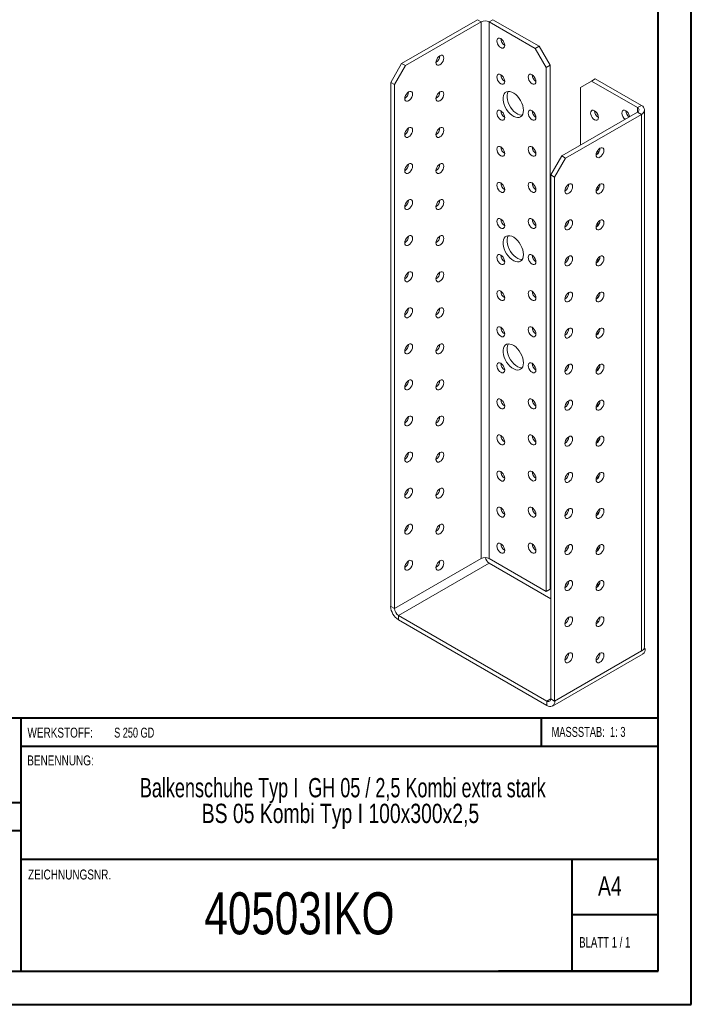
# Model space of a CAD drawing. Header units: millimetres. Extents: x 0 to 210, y 0 to 297.
# Tile 2 of 3: x 109 to 210, y 0 to 149. Entities that reach past the tile are written whole.
import ezdxf

# ---------------------------------------------------------------- set-up
doc = ezdxf.new("R2010")
doc.units = ezdxf.units.MM
doc.styles.add('SLDTEXTSTYLE0', font='TXT', dxfattribs={"width": 0.75})
doc.styles.add('SLDTEXTSTYLE1', font='TXT', dxfattribs={"width": 0.681818})
doc.styles.add('SLDTEXTSTYLE2', font='TXT', dxfattribs={"width": 0.7})
doc.styles.add('SLDTEXTSTYLE3', font='TXT', dxfattribs={"width": 0.6875})
doc.styles.add('SLDTEXTSTYLE4', font='TXT', dxfattribs={"width": 0.69898})

# ---------------------------------------------------------------- blocks, each defined once
blk = doc.blocks.new('SW_NOTE_1')
at = {"color": 0, "linetype": 'Continuous', "lineweight": 0, "char_height": 2.9104, "attachment_point": 2}
for s, insert, style in [('Balkenschuhe Typ I  GH 05 / 2,5 Kombi extra stark', (45.38, 3.75), 'SLDTEXTSTYLE4'), ('BS 05 Kombi Typ I 100x300x2,5', (45.03, -0.13), 'SLDTEXTSTYLE0')]:
    blk.add_mtext(s, dxfattribs=dict(at, insert=insert, style=style))

msp = doc.modelspace()

# ---------------------------------------------------------------- linework, layer by layer
at = {"color": 7, "linetype": 'Continuous', "lineweight": 40}
for p, q in [((210.08, 0.21), (210.08, 297.21)), ((205.08, 5.21), (205.08, 292.21)), ((205.08, 43.37), (10.11, 43.37)), ((108.91, 43.37), (108.91, 5.12)), ((187.47, 39.12), (187.47, 43.37)), ((205.08, 39.12), (108.91, 39.12)), ((108.91, 30.62), (10.11, 30.62)), ((108.91, 26.37), (10.11, 26.37)), ((108.91, 22.12), (205.08, 22.12)), ((192.08, 5.21), (192.08, 22.21)), ((205.08, 13.71), (192.08, 13.71)), ((10.08, 5.21), (205.08, 5.21)), ((205.08, 5.21), (180.99, 5.21)), ((0.08, 0.21), (210.08, 0.21))]:
    msp.add_line(p, q, dxfattribs=at)
at = {"color": 7, "linetype": 'Continuous', "lineweight": 15}
for p, q in [((166.37, 142.19), (177.8, 148.79)), ((178.39, 148.45), (177.8, 148.79)), ((179.56, 148.45), (180.15, 148.79)), ((180.15, 148.79), (187.11, 144.77)), ((166.95, 141.85), (178.39, 148.45)), ((178.39, 148.45), (178.39, 67.47)), ((179.56, 67.47), (179.56, 148.45)), ((179.56, 148.45), (186.52, 144.43)), ((186.52, 144.43), (187.11, 144.77)), ((188.17, 141.57), (186.52, 144.43)), ((187.11, 144.77), (188.76, 141.92)), ((164.72, 139.33), (166.37, 142.19)), ((166.95, 141.85), (165.3, 138.99)), ((166.37, 142.19), (166.95, 141.85)), ((188.76, 141.92), (188.17, 141.57)), ((188.17, 141.57), (188.17, 62.51)), ((188.76, 141.92), (188.76, 62.85)), ((195.59, 139.87), (195, 139.53)), ((195.59, 139.87), (202.55, 135.86)), ((165.3, 138.99), (164.72, 139.33)), ((164.72, 60.26), (164.72, 139.33)), ((165.3, 59.92), (165.3, 138.99)), ((195, 139.53), (193.35, 138.58)), ((193.35, 129.87), (193.35, 138.58)), ((195, 139.53), (201.96, 135.52)), ((201.96, 135.52), (202.55, 135.86)), ((201.96, 135.52), (201.96, 134.84)), ((190.52, 128.24), (201.96, 134.84)), ((191.11, 127.9), (202.55, 134.5)), ((201.96, 134.84), (202.55, 134.5)), ((202.55, 53.53), (202.55, 134.5)), ((203.03, 54.21), (203.03, 135.18)), ((188.87, 125.38), (190.52, 128.24)), ((191.11, 127.9), (189.46, 125.04)), ((190.52, 128.24), (191.11, 127.9)), ((189.46, 125.04), (188.87, 125.38)), ((188.87, 46.31), (188.87, 125.38)), ((189.46, 45.97), (189.46, 125.04)), ((178.39, 67.47), (165.3, 59.92)), ((188.17, 62.51), (179.56, 67.47)), ((165.89, 58.9), (179.56, 66.79)), ((188.87, 61.42), (179.56, 66.79)), ((188.76, 62.85), (188.17, 62.51)), ((165.3, 59.92), (164.72, 60.26)), ((165.89, 58.9), (188.29, 45.97)), ((165.89, 58.9), (165.89, 58.22)), ((165.89, 58.22), (188.29, 45.29)), ((196.06, 57.95), (195.83, 58.08)), ((189.46, 45.97), (202.55, 53.53)), ((203.13, 53.87), (202.55, 53.53)), ((202.98, 53.96), (203.13, 53.87)), ((189.12, 45.21), (202.79, 53.1)), ((188.87, 46.31), (188.29, 45.97)), ((188.87, 46.31), (189.46, 45.97)), ((188.29, 45.97), (188.29, 45.29))]:
    msp.add_line(p, q, dxfattribs=at)
at = {"color": 7, "linetype": 'Continuous', "lineweight": 15, "flags": 128}
for points in [[(181.92, 144.91), (181.89, 145.14), (181.81, 145.37), (181.68, 145.6), (181.51, 145.79), (181.33, 145.93), (181.15, 146), (180.99, 146), (180.86, 145.92), (180.77, 145.78), (180.74, 145.59), (180.77, 145.36), (180.86, 145.12), (180.99, 144.9), (181.15, 144.71), (181.33, 144.57), (181.51, 144.5), (181.68, 144.5), (181.81, 144.57), (181.89, 144.71), (181.92, 144.91)], [(172.14, 143.34), (171.96, 143.21), (171.79, 143.01), (171.66, 142.79), (171.58, 142.55), (171.55, 142.32), (171.58, 142.13), (171.66, 141.99), (171.79, 141.91), (171.96, 141.91), (172.14, 141.98), (172.32, 142.12), (172.49, 142.31), (172.62, 142.54), (172.7, 142.78), (172.73, 143), (172.7, 143.2), (172.62, 143.34), (172.49, 143.41), (172.32, 143.42), (172.14, 143.34)], [(181.92, 139.46), (181.89, 139.69), (181.81, 139.93), (181.68, 140.16), (181.51, 140.35), (181.33, 140.49), (181.15, 140.56), (180.99, 140.56), (180.86, 140.48), (180.77, 140.34), (180.74, 140.15), (180.77, 139.92), (180.86, 139.68), (180.99, 139.45), (181.15, 139.26), (181.33, 139.12), (181.51, 139.05), (181.68, 139.05), (181.81, 139.13), (181.89, 139.27), (181.92, 139.46)], [(186.64, 139.47), (186.61, 139.69), (186.52, 139.93), (186.39, 140.16), (186.23, 140.35), (186.05, 140.49), (185.86, 140.56), (185.7, 140.56), (185.57, 140.48), (185.49, 140.34), (185.46, 140.15), (185.49, 139.92), (185.57, 139.68), (185.7, 139.45), (185.86, 139.26), (186.05, 139.13), (186.23, 139.05), (186.39, 139.06), (186.52, 139.13), (186.61, 139.27), (186.64, 139.47)], [(167.43, 137.9), (167.24, 137.76), (167.08, 137.57), (166.95, 137.34), (166.87, 137.11), (166.84, 136.88), (166.87, 136.69), (166.95, 136.55), (167.08, 136.47), (167.24, 136.47), (167.43, 136.54), (167.61, 136.68), (167.77, 136.87), (167.9, 137.1), (167.99, 137.33), (168.02, 137.56), (167.99, 137.75), (167.9, 137.9), (167.77, 137.97), (167.61, 137.97), (167.43, 137.9)], [(172.14, 137.9), (171.96, 137.76), (171.79, 137.57), (171.66, 137.34), (171.58, 137.11), (171.55, 136.88), (171.58, 136.69), (171.66, 136.54), (171.79, 136.47), (171.96, 136.47), (172.14, 136.54), (172.32, 136.68), (172.49, 136.87), (172.62, 137.1), (172.7, 137.33), (172.73, 137.56), (172.7, 137.75), (172.62, 137.89), (172.49, 137.97), (172.32, 137.97), (172.14, 137.9)], [(184.75, 135.11), (184.72, 135.46), (184.64, 135.83), (184.51, 136.21), (184.33, 136.58), (184.11, 136.92), (183.85, 137.24), (183.58, 137.51), (183.29, 137.72), (183, 137.87), (182.72, 137.96), (182.45, 137.97), (182.21, 137.91), (182.01, 137.78), (181.86, 137.59), (181.75, 137.34), (181.69, 137.04), (181.69, 136.71), (181.75, 136.34), (181.86, 135.97), (182.01, 135.6), (182.21, 135.24), (182.45, 134.9), (182.72, 134.61), (183, 134.37), (183.29, 134.19), (183.58, 134.07), (183.85, 134.02), (184.11, 134.04), (184.33, 134.13), (184.51, 134.29), (184.64, 134.52), (184.72, 134.79), (184.75, 135.11)], [(182.47, 137.97), (182.45, 137.93), (182.34, 137.68), (182.28, 137.38), (182.28, 137.05), (182.34, 136.69), (182.45, 136.31), (182.6, 135.94), (182.8, 135.58), (183.04, 135.24), (183.31, 134.95), (183.59, 134.71), (183.88, 134.53), (184.17, 134.41), (184.44, 134.36), (184.56, 134.36)], [(181.92, 134.02), (181.89, 134.25), (181.81, 134.49), (181.68, 134.71), (181.51, 134.9), (181.33, 135.04), (181.15, 135.11), (180.99, 135.11), (180.86, 135.04), (180.77, 134.9), (180.74, 134.7), (180.77, 134.47), (180.86, 134.24), (180.99, 134.01), (181.15, 133.82), (181.33, 133.68), (181.51, 133.61), (181.68, 133.61), (181.81, 133.69), (181.89, 133.83), (181.92, 134.02)], [(186.64, 134.02), (186.61, 134.25), (186.52, 134.49), (186.39, 134.71), (186.23, 134.9), (186.05, 135.04), (185.86, 135.11), (185.7, 135.11), (185.57, 135.04), (185.49, 134.9), (185.46, 134.7), (185.49, 134.48), (185.57, 134.24), (185.7, 134.01), (185.86, 133.82), (186.05, 133.68), (186.23, 133.61), (186.39, 133.61), (186.52, 133.69), (186.61, 133.83), (186.64, 134.02)], [(194.89, 134.7), (194.91, 134.9), (195, 135.04), (195.13, 135.11), (195.29, 135.12), (195.47, 135.04), (195.66, 134.9), (195.82, 134.71), (195.95, 134.49), (196.03, 134.25), (196.06, 134.02), (196.03, 133.83), (195.95, 133.69), (195.82, 133.61), (195.66, 133.61), (195.47, 133.68), (195.29, 133.82), (195.13, 134.01), (195, 134.24), (194.91, 134.48), (194.89, 134.7)], [(199.6, 134.7), (199.63, 134.9), (199.71, 135.04), (199.84, 135.11), (200.01, 135.12), (200.19, 135.04), (200.37, 134.91), (200.53, 134.71), (200.67, 134.49), (200.75, 134.25), (200.77, 134.15)], [(167.43, 132.46), (167.24, 132.32), (167.08, 132.13), (166.95, 131.9), (166.87, 131.66), (166.84, 131.44), (166.87, 131.24), (166.95, 131.1), (167.08, 131.03), (167.24, 131.02), (167.43, 131.1), (167.61, 131.23), (167.77, 131.43), (167.9, 131.65), (167.99, 131.89), (168.02, 132.12), (167.99, 132.31), (167.9, 132.45), (167.77, 132.53), (167.61, 132.53), (167.43, 132.46)], [(172.14, 132.46), (171.96, 132.32), (171.79, 132.13), (171.66, 131.9), (171.58, 131.66), (171.55, 131.44), (171.58, 131.24), (171.66, 131.1), (171.79, 131.03), (171.96, 131.02), (172.14, 131.1), (172.32, 131.23), (172.49, 131.43), (172.62, 131.65), (172.7, 131.89), (172.73, 132.12), (172.7, 132.31), (172.62, 132.45), (172.49, 132.53), (172.32, 132.53), (172.14, 132.46)], [(181.92, 128.58), (181.89, 128.8), (181.81, 129.04), (181.68, 129.27), (181.51, 129.46), (181.33, 129.6), (181.15, 129.67), (180.99, 129.67), (180.86, 129.59), (180.77, 129.45), (180.74, 129.26), (180.77, 129.03), (180.86, 128.79), (180.99, 128.57), (181.15, 128.38), (181.33, 128.24), (181.51, 128.17), (181.68, 128.17), (181.81, 128.24), (181.89, 128.38), (181.92, 128.58)], [(186.64, 128.58), (186.61, 128.81), (186.52, 129.04), (186.39, 129.27), (186.23, 129.46), (186.05, 129.6), (185.86, 129.67), (185.7, 129.67), (185.57, 129.59), (185.49, 129.45), (185.46, 129.26), (185.49, 129.03), (185.57, 128.79), (185.7, 128.57), (185.86, 128.38), (186.05, 128.24), (186.23, 128.17), (186.39, 128.17), (186.52, 128.24), (186.61, 128.38), (186.64, 128.58)], [(196.3, 129.4), (196.12, 129.26), (195.95, 129.07), (195.82, 128.84), (195.74, 128.6), (195.71, 128.38), (195.74, 128.18), (195.82, 128.04), (195.95, 127.97), (196.12, 127.96), (196.3, 128.04), (196.48, 128.17), (196.65, 128.37), (196.78, 128.59), (196.86, 128.83), (196.89, 129.06), (196.86, 129.25), (196.78, 129.39), (196.65, 129.47), (196.48, 129.47), (196.3, 129.4)], [(195.99, 128.62), (195.88, 128.72), (195.8, 128.8)], [(167.43, 127.01), (167.24, 126.88), (167.08, 126.68), (166.95, 126.46), (166.87, 126.22), (166.84, 125.99), (166.87, 125.8), (166.95, 125.66), (167.08, 125.58), (167.24, 125.58), (167.43, 125.65), (167.61, 125.79), (167.77, 125.98), (167.9, 126.21), (167.99, 126.45), (168.02, 126.67), (167.99, 126.87), (167.9, 127.01), (167.77, 127.08), (167.61, 127.09), (167.43, 127.01)], [(172.14, 127.01), (171.96, 126.87), (171.79, 126.68), (171.66, 126.46), (171.58, 126.22), (171.55, 125.99), (171.58, 125.8), (171.66, 125.66), (171.79, 125.58), (171.96, 125.58), (172.14, 125.65), (172.32, 125.79), (172.49, 125.98), (172.62, 126.21), (172.7, 126.45), (172.73, 126.67), (172.7, 126.87), (172.62, 127.01), (172.49, 127.08), (172.32, 127.08), (172.14, 127.01)], [(181.92, 123.13), (181.89, 123.36), (181.81, 123.6), (181.68, 123.82), (181.51, 124.02), (181.33, 124.15), (181.15, 124.23), (180.99, 124.22), (180.86, 124.15), (180.77, 124.01), (180.74, 123.81), (180.77, 123.59), (180.86, 123.35), (180.99, 123.12), (181.15, 122.93), (181.33, 122.79), (181.51, 122.72), (181.68, 122.72), (181.81, 122.8), (181.89, 122.94), (181.92, 123.13)], [(186.64, 123.13), (186.61, 123.36), (186.52, 123.6), (186.39, 123.83), (186.23, 124.02), (186.05, 124.16), (185.86, 124.23), (185.7, 124.23), (185.57, 124.15), (185.49, 124.01), (185.46, 123.81), (185.49, 123.59), (185.57, 123.35), (185.7, 123.12), (185.86, 122.93), (186.05, 122.79), (186.23, 122.72), (186.39, 122.72), (186.52, 122.8), (186.61, 122.94), (186.64, 123.13)], [(191.59, 123.95), (191.4, 123.82), (191.24, 123.62), (191.11, 123.4), (191.03, 123.16), (191, 122.93), (191.03, 122.74), (191.11, 122.6), (191.24, 122.52), (191.4, 122.52), (191.59, 122.59), (191.77, 122.73), (191.93, 122.92), (192.06, 123.15), (192.15, 123.39), (192.17, 123.61), (192.15, 123.81), (192.06, 123.95), (191.93, 124.02), (191.77, 124.03), (191.59, 123.95)], [(196.3, 123.95), (196.12, 123.81), (195.95, 123.62), (195.82, 123.4), (195.74, 123.16), (195.71, 122.93), (195.74, 122.74), (195.82, 122.6), (195.95, 122.52), (196.12, 122.52), (196.3, 122.59), (196.48, 122.73), (196.65, 122.92), (196.78, 123.15), (196.86, 123.39), (196.89, 123.61), (196.86, 123.81), (196.78, 123.95), (196.65, 124.02), (196.48, 124.03), (196.3, 123.95)], [(195.99, 123.18), (195.88, 123.27), (195.8, 123.36)], [(167.43, 121.57), (167.24, 121.43), (167.08, 121.24), (166.95, 121.01), (166.87, 120.78), (166.84, 120.55), (166.87, 120.36), (166.95, 120.21), (167.08, 120.14), (167.24, 120.14), (167.43, 120.21), (167.61, 120.35), (167.77, 120.54), (167.9, 120.76), (167.99, 121), (168.02, 121.23), (167.99, 121.42), (167.9, 121.56), (167.77, 121.64), (167.61, 121.64), (167.43, 121.57)], [(172.14, 121.57), (171.96, 121.43), (171.79, 121.24), (171.66, 121.01), (171.58, 120.78), (171.55, 120.55), (171.58, 120.36), (171.66, 120.21), (171.79, 120.14), (171.96, 120.14), (172.14, 120.21), (172.32, 120.35), (172.49, 120.54), (172.62, 120.76), (172.7, 121), (172.73, 121.23), (172.7, 121.42), (172.62, 121.56), (172.49, 121.64), (172.32, 121.64), (172.14, 121.57)], [(181.92, 117.69), (181.89, 117.92), (181.81, 118.16), (181.68, 118.38), (181.51, 118.57), (181.33, 118.71), (181.15, 118.78), (180.99, 118.78), (180.86, 118.71), (180.77, 118.56), (180.74, 118.37), (180.77, 118.14), (180.86, 117.91), (180.99, 117.68), (181.15, 117.49), (181.33, 117.35), (181.51, 117.28), (181.68, 117.28), (181.81, 117.36), (181.89, 117.5), (181.92, 117.69)], [(186.64, 117.69), (186.61, 117.92), (186.52, 118.16), (186.39, 118.38), (186.23, 118.57), (186.05, 118.71), (185.86, 118.78), (185.7, 118.78), (185.57, 118.71), (185.49, 118.56), (185.46, 118.37), (185.49, 118.14), (185.57, 117.91), (185.7, 117.68), (185.86, 117.49), (186.05, 117.35), (186.23, 117.28), (186.39, 117.28), (186.52, 117.36), (186.61, 117.5), (186.64, 117.69)], [(191.59, 118.51), (191.4, 118.37), (191.24, 118.18), (191.11, 117.95), (191.03, 117.72), (191, 117.49), (191.03, 117.3), (191.11, 117.15), (191.24, 117.08), (191.4, 117.08), (191.59, 117.15), (191.77, 117.29), (191.93, 117.48), (192.06, 117.7), (192.15, 117.94), (192.17, 118.17), (192.15, 118.36), (192.06, 118.5), (191.93, 118.58), (191.77, 118.58), (191.59, 118.51)], [(196.3, 118.51), (196.12, 118.37), (195.95, 118.18), (195.82, 117.95), (195.74, 117.72), (195.71, 117.49), (195.74, 117.3), (195.82, 117.15), (195.95, 117.08), (196.12, 117.08), (196.3, 117.15), (196.48, 117.29), (196.65, 117.48), (196.78, 117.7), (196.86, 117.94), (196.89, 118.17), (196.86, 118.36), (196.78, 118.5), (196.65, 118.58), (196.48, 118.58), (196.3, 118.51)], [(195.99, 117.74), (195.88, 117.83), (195.8, 117.91)], [(167.43, 116.13), (167.24, 115.99), (167.08, 115.8), (166.95, 115.57), (166.87, 115.33), (166.84, 115.11), (166.87, 114.91), (166.95, 114.77), (167.08, 114.7), (167.24, 114.69), (167.43, 114.77), (167.61, 114.9), (167.77, 115.1), (167.9, 115.32), (167.99, 115.56), (168.02, 115.79), (167.99, 115.98), (167.9, 116.12), (167.77, 116.2), (167.61, 116.2), (167.43, 116.13)], [(172.14, 116.13), (171.96, 115.99), (171.79, 115.8), (171.66, 115.57), (171.58, 115.33), (171.55, 115.11), (171.58, 114.91), (171.66, 114.77), (171.79, 114.69), (171.96, 114.69), (172.14, 114.76), (172.32, 114.9), (172.49, 115.09), (172.62, 115.32), (172.7, 115.56), (172.73, 115.79), (172.7, 115.98), (172.62, 116.12), (172.49, 116.2), (172.32, 116.2), (172.14, 116.13)], [(184.75, 113.34), (184.72, 113.69), (184.64, 114.06), (184.51, 114.43), (184.33, 114.8), (184.11, 115.15), (183.85, 115.46), (183.58, 115.73), (183.29, 115.95), (183, 116.1), (182.72, 116.18), (182.45, 116.19), (182.21, 116.14), (182.01, 116.01), (181.86, 115.82), (181.75, 115.57), (181.69, 115.27), (181.69, 114.93), (181.75, 114.57), (181.86, 114.2), (182.01, 113.82), (182.21, 113.46), (182.45, 113.13), (182.72, 112.84), (183, 112.6), (183.29, 112.41), (183.58, 112.29), (183.85, 112.24), (184.11, 112.27), (184.33, 112.36), (184.51, 112.52), (184.64, 112.74), (184.72, 113.02), (184.75, 113.34)], [(182.47, 116.2), (182.45, 116.16), (182.34, 115.91), (182.28, 115.61), (182.28, 115.27), (182.34, 114.91), (182.45, 114.54), (182.6, 114.16), (182.8, 113.8), (183.04, 113.47), (183.31, 113.18), (183.59, 112.94), (183.88, 112.75), (184.17, 112.63), (184.44, 112.58), (184.56, 112.58)], [(181.92, 112.25), (181.89, 112.47), (181.81, 112.71), (181.68, 112.94), (181.51, 113.13), (181.33, 113.27), (181.15, 113.34), (180.99, 113.34), (180.86, 113.26), (180.77, 113.12), (180.74, 112.93), (180.77, 112.7), (180.86, 112.46), (180.99, 112.24), (181.15, 112.05), (181.33, 111.91), (181.51, 111.83), (181.68, 111.84), (181.81, 111.91), (181.89, 112.05), (181.92, 112.25)], [(186.64, 112.25), (186.61, 112.47), (186.52, 112.71), (186.39, 112.94), (186.23, 113.13), (186.05, 113.27), (185.86, 113.34), (185.7, 113.34), (185.57, 113.26), (185.49, 113.12), (185.46, 112.93), (185.49, 112.7), (185.57, 112.46), (185.7, 112.24), (185.86, 112.05), (186.05, 111.91), (186.23, 111.84), (186.39, 111.84), (186.52, 111.91), (186.61, 112.05), (186.64, 112.25)], [(191.59, 113.07), (191.4, 112.93), (191.24, 112.74), (191.11, 112.51), (191.03, 112.27), (191, 112.05), (191.03, 111.85), (191.11, 111.71), (191.24, 111.64), (191.4, 111.63), (191.59, 111.71), (191.77, 111.84), (191.93, 112.04), (192.06, 112.26), (192.15, 112.5), (192.17, 112.73), (192.15, 112.92), (192.06, 113.06), (191.93, 113.14), (191.77, 113.14), (191.59, 113.07)], [(196.3, 113.07), (196.12, 112.93), (195.95, 112.74), (195.82, 112.51), (195.74, 112.27), (195.71, 112.05), (195.74, 111.85), (195.82, 111.71), (195.95, 111.64), (196.12, 111.63), (196.3, 111.71), (196.48, 111.84), (196.65, 112.04), (196.78, 112.26), (196.86, 112.5), (196.89, 112.73), (196.86, 112.92), (196.78, 113.06), (196.65, 113.14), (196.48, 113.14), (196.3, 113.07)], [(195.99, 112.29), (195.88, 112.39), (195.8, 112.47)], [(167.43, 110.68), (167.24, 110.54), (167.08, 110.35), (166.95, 110.13), (166.87, 109.89), (166.84, 109.66), (166.87, 109.47), (166.95, 109.33), (167.08, 109.25), (167.24, 109.25), (167.43, 109.32), (167.61, 109.46), (167.77, 109.65), (167.9, 109.88), (167.99, 110.12), (168.02, 110.34), (167.99, 110.54), (167.9, 110.68), (167.77, 110.75), (167.61, 110.75), (167.43, 110.68)], [(172.14, 110.68), (171.96, 110.54), (171.79, 110.35), (171.66, 110.13), (171.58, 109.89), (171.55, 109.66), (171.58, 109.47), (171.66, 109.33), (171.79, 109.25), (171.96, 109.25), (172.14, 109.32), (172.32, 109.46), (172.49, 109.65), (172.62, 109.88), (172.7, 110.12), (172.73, 110.34), (172.7, 110.54), (172.62, 110.68), (172.49, 110.75), (172.32, 110.75), (172.14, 110.68)], [(181.92, 106.8), (181.89, 107.03), (181.81, 107.27), (181.68, 107.49), (181.51, 107.69), (181.33, 107.82), (181.15, 107.9), (180.99, 107.89), (180.86, 107.82), (180.77, 107.68), (180.74, 107.48), (180.77, 107.26), (180.86, 107.02), (180.99, 106.79), (181.15, 106.6), (181.33, 106.46), (181.51, 106.39), (181.68, 106.39), (181.81, 106.47), (181.89, 106.61), (181.92, 106.8)], [(186.64, 106.8), (186.61, 107.03), (186.52, 107.27), (186.39, 107.49), (186.23, 107.69), (186.05, 107.82), (185.86, 107.9), (185.7, 107.89), (185.57, 107.82), (185.49, 107.68), (185.46, 107.48), (185.49, 107.26), (185.57, 107.02), (185.7, 106.79), (185.86, 106.6), (186.05, 106.46), (186.23, 106.39), (186.39, 106.39), (186.52, 106.47), (186.61, 106.61), (186.64, 106.8)], [(191.59, 107.62), (191.4, 107.48), (191.24, 107.29), (191.11, 107.07), (191.03, 106.83), (191, 106.6), (191.03, 106.41), (191.11, 106.27), (191.24, 106.19), (191.4, 106.19), (191.59, 106.26), (191.77, 106.4), (191.93, 106.59), (192.06, 106.82), (192.15, 107.06), (192.17, 107.28), (192.15, 107.48), (192.06, 107.62), (191.93, 107.69), (191.77, 107.69), (191.59, 107.62)], [(196.3, 107.62), (196.12, 107.48), (195.95, 107.29), (195.82, 107.07), (195.74, 106.83), (195.71, 106.6), (195.74, 106.41), (195.82, 106.27), (195.95, 106.19), (196.12, 106.19), (196.3, 106.26), (196.48, 106.4), (196.65, 106.59), (196.78, 106.82), (196.86, 107.06), (196.89, 107.28), (196.86, 107.48), (196.78, 107.62), (196.65, 107.69), (196.48, 107.69), (196.3, 107.62)], [(195.99, 106.85), (195.88, 106.94), (195.8, 107.02)], [(167.43, 105.24), (167.24, 105.1), (167.08, 104.91), (166.95, 104.68), (166.87, 104.45), (166.84, 104.22), (166.87, 104.02), (166.95, 103.88), (167.08, 103.81), (167.24, 103.81), (167.43, 103.88), (167.61, 104.02), (167.77, 104.21), (167.9, 104.43), (167.99, 104.67), (168.02, 104.9), (167.99, 105.09), (167.9, 105.23), (167.77, 105.31), (167.61, 105.31), (167.43, 105.24)], [(172.14, 105.24), (171.96, 105.1), (171.79, 104.91), (171.66, 104.68), (171.58, 104.44), (171.55, 104.22), (171.58, 104.02), (171.66, 103.88), (171.79, 103.81), (171.96, 103.81), (172.14, 103.88), (172.32, 104.02), (172.49, 104.21), (172.62, 104.43), (172.7, 104.67), (172.73, 104.9), (172.7, 105.09), (172.62, 105.23), (172.49, 105.31), (172.32, 105.31), (172.14, 105.24)], [(181.92, 101.36), (181.89, 101.59), (181.81, 101.82), (181.68, 102.05), (181.51, 102.24), (181.33, 102.38), (181.15, 102.45), (180.99, 102.45), (180.86, 102.38), (180.77, 102.23), (180.74, 102.04), (180.77, 101.81), (180.86, 101.58), (180.99, 101.35), (181.15, 101.16), (181.33, 101.02), (181.51, 100.95), (181.68, 100.95), (181.81, 101.02), (181.89, 101.17), (181.92, 101.36)], [(186.64, 101.36), (186.61, 101.59), (186.52, 101.83), (186.39, 102.05), (186.23, 102.24), (186.05, 102.38), (185.86, 102.45), (185.7, 102.45), (185.57, 102.38), (185.49, 102.23), (185.46, 102.04), (185.49, 101.81), (185.57, 101.58), (185.7, 101.35), (185.86, 101.16), (186.05, 101.02), (186.23, 100.95), (186.39, 100.95), (186.52, 101.03), (186.61, 101.17), (186.64, 101.36)], [(191.59, 102.18), (191.4, 102.04), (191.24, 101.85), (191.11, 101.62), (191.03, 101.39), (191, 101.16), (191.03, 100.97), (191.11, 100.82), (191.24, 100.75), (191.4, 100.75), (191.59, 100.82), (191.77, 100.96), (191.93, 101.15), (192.06, 101.37), (192.15, 101.61), (192.17, 101.84), (192.15, 102.03), (192.06, 102.17), (191.93, 102.25), (191.77, 102.25), (191.59, 102.18)], [(196.3, 102.18), (196.12, 102.04), (195.95, 101.85), (195.82, 101.62), (195.74, 101.39), (195.71, 101.16), (195.74, 100.96), (195.82, 100.82), (195.95, 100.75), (196.12, 100.75), (196.3, 100.82), (196.48, 100.96), (196.65, 101.15), (196.78, 101.37), (196.86, 101.61), (196.89, 101.84), (196.86, 102.03), (196.78, 102.17), (196.65, 102.25), (196.48, 102.25), (196.3, 102.18)], [(195.99, 101.41), (195.88, 101.5), (195.8, 101.58)], [(167.43, 99.8), (167.24, 99.66), (167.08, 99.47), (166.95, 99.24), (166.87, 99), (166.84, 98.77), (166.87, 98.58), (166.95, 98.44), (167.08, 98.36), (167.24, 98.36), (167.43, 98.43), (167.61, 98.57), (167.77, 98.76), (167.9, 98.99), (167.99, 99.23), (168.02, 99.46), (167.99, 99.65), (167.9, 99.79), (167.77, 99.87), (167.61, 99.87), (167.43, 99.8)], [(172.14, 99.8), (171.96, 99.66), (171.79, 99.47), (171.66, 99.24), (171.58, 99), (171.55, 98.77), (171.58, 98.58), (171.66, 98.44), (171.79, 98.36), (171.96, 98.36), (172.14, 98.43), (172.32, 98.57), (172.49, 98.76), (172.62, 98.99), (172.7, 99.23), (172.73, 99.45), (172.7, 99.65), (172.62, 99.79), (172.49, 99.86), (172.32, 99.87), (172.14, 99.8)], [(184.75, 97.01), (184.72, 97.36), (184.64, 97.73), (184.51, 98.1), (184.33, 98.47), (184.11, 98.82), (183.85, 99.13), (183.58, 99.4), (183.29, 99.61), (183, 99.77), (182.72, 99.85), (182.45, 99.86), (182.21, 99.81), (182.01, 99.68), (181.86, 99.49), (181.75, 99.24), (181.69, 98.94), (181.69, 98.6), (181.75, 98.24), (181.86, 97.86), (182.01, 97.49), (182.21, 97.13), (182.45, 96.8), (182.72, 96.51), (183, 96.26), (183.29, 96.08), (183.58, 95.96), (183.85, 95.91), (184.11, 95.94), (184.33, 96.03), (184.51, 96.19), (184.64, 96.41), (184.72, 96.69), (184.75, 97.01)], [(182.47, 99.87), (182.45, 99.83), (182.34, 99.58), (182.28, 99.28), (182.28, 98.94), (182.34, 98.58), (182.45, 98.21), (182.6, 97.83), (182.8, 97.47), (183.04, 97.14), (183.31, 96.85), (183.59, 96.6), (183.88, 96.42), (184.17, 96.3), (184.44, 96.25), (184.56, 96.25)], [(181.92, 95.92), (181.89, 96.14), (181.81, 96.38), (181.68, 96.61), (181.51, 96.8), (181.33, 96.94), (181.15, 97.01), (180.99, 97.01), (180.86, 96.93), (180.77, 96.79), (180.74, 96.6), (180.77, 96.37), (180.86, 96.13), (180.99, 95.91), (181.15, 95.71), (181.33, 95.58), (181.51, 95.5), (181.68, 95.51), (181.81, 95.58), (181.89, 95.72), (181.92, 95.92)], [(186.64, 95.92), (186.61, 96.14), (186.52, 96.38), (186.39, 96.61), (186.23, 96.8), (186.05, 96.94), (185.86, 97.01), (185.7, 97.01), (185.57, 96.93), (185.49, 96.79), (185.46, 96.6), (185.49, 96.37), (185.57, 96.13), (185.7, 95.91), (185.86, 95.71), (186.05, 95.58), (186.23, 95.5), (186.39, 95.51), (186.52, 95.58), (186.61, 95.72), (186.64, 95.92)], [(191.59, 96.74), (191.4, 96.6), (191.24, 96.41), (191.11, 96.18), (191.03, 95.94), (191, 95.72), (191.03, 95.52), (191.11, 95.38), (191.24, 95.3), (191.4, 95.3), (191.59, 95.37), (191.77, 95.51), (191.93, 95.7), (192.06, 95.93), (192.15, 96.17), (192.17, 96.4), (192.15, 96.59), (192.06, 96.73), (191.93, 96.81), (191.77, 96.81), (191.59, 96.74)], [(196.3, 96.74), (196.12, 96.6), (195.95, 96.41), (195.82, 96.18), (195.74, 95.94), (195.71, 95.71), (195.74, 95.52), (195.82, 95.38), (195.95, 95.3), (196.12, 95.3), (196.3, 95.37), (196.48, 95.51), (196.65, 95.7), (196.78, 95.93), (196.86, 96.17), (196.89, 96.39), (196.86, 96.59), (196.78, 96.73), (196.65, 96.81), (196.48, 96.81), (196.3, 96.74)], [(195.99, 95.96), (195.88, 96.06), (195.8, 96.14)], [(167.43, 94.35), (167.24, 94.21), (167.08, 94.02), (166.95, 93.8), (166.87, 93.56), (166.84, 93.33), (166.87, 93.14), (166.95, 93), (167.08, 92.92), (167.24, 92.92), (167.43, 92.99), (167.61, 93.13), (167.77, 93.32), (167.9, 93.55), (167.99, 93.78), (168.02, 94.01), (167.99, 94.21), (167.9, 94.35), (167.77, 94.42), (167.61, 94.42), (167.43, 94.35)], [(172.14, 94.35), (171.96, 94.21), (171.79, 94.02), (171.66, 93.8), (171.58, 93.56), (171.55, 93.33), (171.58, 93.14), (171.66, 93), (171.79, 92.92), (171.96, 92.92), (172.14, 92.99), (172.32, 93.13), (172.49, 93.32), (172.62, 93.55), (172.7, 93.78), (172.73, 94.01), (172.7, 94.2), (172.62, 94.35), (172.49, 94.42), (172.32, 94.42), (172.14, 94.35)], [(181.92, 90.47), (181.89, 90.7), (181.81, 90.94), (181.68, 91.16), (181.51, 91.35), (181.33, 91.49), (181.15, 91.56), (180.99, 91.56), (180.86, 91.49), (180.77, 91.35), (180.74, 91.15), (180.77, 90.93), (180.86, 90.69), (180.99, 90.46), (181.15, 90.27), (181.33, 90.13), (181.51, 90.06), (181.68, 90.06), (181.81, 90.14), (181.89, 90.28), (181.92, 90.47)], [(186.64, 90.47), (186.61, 90.7), (186.52, 90.94), (186.39, 91.16), (186.23, 91.36), (186.05, 91.49), (185.86, 91.57), (185.7, 91.56), (185.57, 91.49), (185.49, 91.35), (185.46, 91.15), (185.49, 90.93), (185.57, 90.69), (185.7, 90.46), (185.86, 90.27), (186.05, 90.13), (186.23, 90.06), (186.39, 90.06), (186.52, 90.14), (186.61, 90.28), (186.64, 90.47)], [(191.59, 91.29), (191.4, 91.15), (191.24, 90.96), (191.11, 90.74), (191.03, 90.5), (191, 90.27), (191.03, 90.08), (191.11, 89.94), (191.24, 89.86), (191.4, 89.86), (191.59, 89.93), (191.77, 90.07), (191.93, 90.26), (192.06, 90.49), (192.15, 90.72), (192.17, 90.95), (192.15, 91.15), (192.06, 91.29), (191.93, 91.36), (191.77, 91.36), (191.59, 91.29)], [(196.3, 91.29), (196.12, 91.15), (195.95, 90.96), (195.82, 90.74), (195.74, 90.5), (195.71, 90.27), (195.74, 90.08), (195.82, 89.94), (195.95, 89.86), (196.12, 89.86), (196.3, 89.93), (196.48, 90.07), (196.65, 90.26), (196.78, 90.49), (196.86, 90.72), (196.89, 90.95), (196.86, 91.14), (196.78, 91.29), (196.65, 91.36), (196.48, 91.36), (196.3, 91.29)], [(195.99, 90.52), (195.88, 90.61), (195.8, 90.69)], [(167.43, 88.91), (167.24, 88.77), (167.08, 88.58), (166.95, 88.35), (166.87, 88.11), (166.84, 87.89), (166.87, 87.69), (166.95, 87.55), (167.08, 87.48), (167.24, 87.48), (167.43, 87.55), (167.61, 87.69), (167.77, 87.88), (167.9, 88.1), (167.99, 88.34), (168.02, 88.57), (167.99, 88.76), (167.9, 88.9), (167.77, 88.98), (167.61, 88.98), (167.43, 88.91)], [(172.14, 88.91), (171.96, 88.77), (171.79, 88.58), (171.66, 88.35), (171.58, 88.11), (171.55, 87.89), (171.58, 87.69), (171.66, 87.55), (171.79, 87.48), (171.96, 87.48), (172.14, 87.55), (172.32, 87.69), (172.49, 87.88), (172.62, 88.1), (172.7, 88.34), (172.73, 88.57), (172.7, 88.76), (172.62, 88.9), (172.49, 88.98), (172.32, 88.98), (172.14, 88.91)], [(181.92, 85.03), (181.89, 85.26), (181.81, 85.49), (181.68, 85.72), (181.51, 85.91), (181.33, 86.05), (181.15, 86.12), (180.99, 86.12), (180.86, 86.04), (180.77, 85.9), (180.74, 85.71), (180.77, 85.48), (180.86, 85.24), (180.99, 85.02), (181.15, 84.83), (181.33, 84.69), (181.51, 84.62), (181.68, 84.62), (181.81, 84.69), (181.89, 84.84), (181.92, 85.03)], [(186.64, 85.03), (186.61, 85.26), (186.52, 85.49), (186.39, 85.72), (186.23, 85.91), (186.05, 86.05), (185.86, 86.12), (185.7, 86.12), (185.57, 86.04), (185.49, 85.9), (185.46, 85.71), (185.49, 85.48), (185.57, 85.24), (185.7, 85.02), (185.86, 84.83), (186.05, 84.69), (186.23, 84.62), (186.39, 84.62), (186.52, 84.69), (186.61, 84.84), (186.64, 85.03)], [(191.59, 85.85), (191.4, 85.71), (191.24, 85.52), (191.11, 85.29), (191.03, 85.05), (191, 84.83), (191.03, 84.63), (191.11, 84.49), (191.24, 84.42), (191.4, 84.42), (191.59, 84.49), (191.77, 84.63), (191.93, 84.82), (192.06, 85.04), (192.15, 85.28), (192.17, 85.51), (192.15, 85.7), (192.06, 85.84), (191.93, 85.92), (191.77, 85.92), (191.59, 85.85)], [(196.3, 85.85), (196.12, 85.71), (195.95, 85.52), (195.82, 85.29), (195.74, 85.05), (195.71, 84.83), (195.74, 84.63), (195.82, 84.49), (195.95, 84.42), (196.12, 84.42), (196.3, 84.49), (196.48, 84.63), (196.65, 84.82), (196.78, 85.04), (196.86, 85.28), (196.89, 85.51), (196.86, 85.7), (196.78, 85.84), (196.65, 85.92), (196.48, 85.92), (196.3, 85.85)], [(195.99, 85.08), (195.88, 85.17), (195.8, 85.25)], [(167.43, 83.46), (167.24, 83.33), (167.08, 83.13), (166.95, 82.91), (166.87, 82.67), (166.84, 82.44), (166.87, 82.25), (166.95, 82.11), (167.08, 82.03), (167.24, 82.03), (167.43, 82.1), (167.61, 82.24), (167.77, 82.43), (167.9, 82.66), (167.99, 82.9), (168.02, 83.12), (167.99, 83.32), (167.9, 83.46), (167.77, 83.53), (167.61, 83.54), (167.43, 83.46)], [(172.14, 83.46), (171.96, 83.33), (171.79, 83.13), (171.66, 82.91), (171.58, 82.67), (171.55, 82.44), (171.58, 82.25), (171.66, 82.11), (171.79, 82.03), (171.96, 82.03), (172.14, 82.1), (172.32, 82.24), (172.49, 82.43), (172.62, 82.66), (172.7, 82.9), (172.73, 83.12), (172.7, 83.32), (172.62, 83.46), (172.49, 83.53), (172.32, 83.54), (172.14, 83.46)], [(181.92, 79.59), (181.89, 79.81), (181.81, 80.05), (181.68, 80.28), (181.51, 80.47), (181.33, 80.61), (181.15, 80.68), (180.99, 80.68), (180.86, 80.6), (180.77, 80.46), (180.74, 80.27), (180.77, 80.04), (180.86, 79.8), (180.99, 79.57), (181.15, 79.38), (181.33, 79.24), (181.51, 79.17), (181.68, 79.17), (181.81, 79.25), (181.89, 79.39), (181.92, 79.59)], [(186.64, 79.59), (186.61, 79.81), (186.52, 80.05), (186.39, 80.28), (186.23, 80.47), (186.05, 80.61), (185.86, 80.68), (185.7, 80.68), (185.57, 80.6), (185.49, 80.46), (185.46, 80.27), (185.49, 80.04), (185.57, 79.8), (185.7, 79.58), (185.86, 79.38), (186.05, 79.25), (186.23, 79.17), (186.39, 79.18), (186.52, 79.25), (186.61, 79.39), (186.64, 79.59)], [(191.59, 80.4), (191.4, 80.27), (191.24, 80.07), (191.11, 79.85), (191.03, 79.61), (191, 79.38), (191.03, 79.19), (191.11, 79.05), (191.24, 78.97), (191.4, 78.97), (191.59, 79.04), (191.77, 79.18), (191.93, 79.37), (192.06, 79.6), (192.15, 79.84), (192.17, 80.06), (192.15, 80.26), (192.06, 80.4), (191.93, 80.47), (191.77, 80.48), (191.59, 80.4)], [(196.3, 80.4), (196.12, 80.27), (195.95, 80.07), (195.82, 79.85), (195.74, 79.61), (195.71, 79.38), (195.74, 79.19), (195.82, 79.05), (195.95, 78.97), (196.12, 78.97), (196.3, 79.04), (196.48, 79.18), (196.65, 79.37), (196.78, 79.6), (196.86, 79.84), (196.89, 80.06), (196.86, 80.26), (196.78, 80.4), (196.65, 80.47), (196.48, 80.48), (196.3, 80.4)], [(195.99, 79.63), (195.88, 79.72), (195.8, 79.81)], [(167.43, 78.02), (167.24, 77.88), (167.08, 77.69), (166.95, 77.47), (166.87, 77.23), (166.84, 77), (166.87, 76.81), (166.95, 76.67), (167.08, 76.59), (167.24, 76.59), (167.43, 76.66), (167.61, 76.8), (167.77, 76.99), (167.9, 77.22), (167.99, 77.45), (168.02, 77.68), (167.99, 77.87), (167.9, 78.02), (167.77, 78.09), (167.61, 78.09), (167.43, 78.02)], [(172.14, 78.02), (171.96, 77.88), (171.79, 77.69), (171.66, 77.46), (171.58, 77.23), (171.55, 77), (171.58, 76.81), (171.66, 76.66), (171.79, 76.59), (171.96, 76.59), (172.14, 76.66), (172.32, 76.8), (172.49, 76.99), (172.62, 77.22), (172.7, 77.45), (172.73, 77.68), (172.7, 77.87), (172.62, 78.02), (172.49, 78.09), (172.32, 78.09), (172.14, 78.02)], [(181.92, 74.14), (181.89, 74.37), (181.81, 74.61), (181.68, 74.83), (181.51, 75.02), (181.33, 75.16), (181.15, 75.23), (180.99, 75.23), (180.86, 75.16), (180.77, 75.02), (180.74, 74.82), (180.77, 74.6), (180.86, 74.36), (180.99, 74.13), (181.15, 73.94), (181.33, 73.8), (181.51, 73.73), (181.68, 73.73), (181.81, 73.81), (181.89, 73.95), (181.92, 74.14)], [(186.64, 74.14), (186.61, 74.37), (186.52, 74.61), (186.39, 74.83), (186.23, 75.02), (186.05, 75.16), (185.86, 75.23), (185.7, 75.23), (185.57, 75.16), (185.49, 75.02), (185.46, 74.82), (185.49, 74.6), (185.57, 74.36), (185.7, 74.13), (185.86, 73.94), (186.05, 73.8), (186.23, 73.73), (186.39, 73.73), (186.52, 73.81), (186.61, 73.95), (186.64, 74.14)], [(191.59, 74.96), (191.4, 74.82), (191.24, 74.63), (191.11, 74.41), (191.03, 74.17), (191, 73.94), (191.03, 73.75), (191.11, 73.61), (191.24, 73.53), (191.4, 73.53), (191.59, 73.6), (191.77, 73.74), (191.93, 73.93), (192.06, 74.16), (192.15, 74.39), (192.17, 74.62), (192.15, 74.81), (192.06, 74.96), (191.93, 75.03), (191.77, 75.03), (191.59, 74.96)], [(196.3, 74.96), (196.12, 74.82), (195.95, 74.63), (195.82, 74.41), (195.74, 74.17), (195.71, 73.94), (195.74, 73.75), (195.82, 73.61), (195.95, 73.53), (196.12, 73.53), (196.3, 73.6), (196.48, 73.74), (196.65, 73.93), (196.78, 74.16), (196.86, 74.39), (196.89, 74.62), (196.86, 74.81), (196.78, 74.96), (196.65, 75.03), (196.48, 75.03), (196.3, 74.96)], [(195.99, 74.19), (195.88, 74.28), (195.8, 74.36)], [(167.43, 72.58), (167.24, 72.44), (167.08, 72.25), (166.95, 72.02), (166.87, 71.78), (166.84, 71.56), (166.87, 71.36), (166.95, 71.22), (167.08, 71.15), (167.24, 71.14), (167.43, 71.22), (167.61, 71.35), (167.77, 71.55), (167.9, 71.77), (167.99, 72.01), (168.02, 72.24), (167.99, 72.43), (167.9, 72.57), (167.77, 72.65), (167.61, 72.65), (167.43, 72.58)], [(172.14, 72.58), (171.96, 72.44), (171.79, 72.25), (171.66, 72.02), (171.58, 71.78), (171.55, 71.56), (171.58, 71.36), (171.66, 71.22), (171.79, 71.15), (171.96, 71.14), (172.14, 71.22), (172.32, 71.35), (172.49, 71.55), (172.62, 71.77), (172.7, 72.01), (172.73, 72.24), (172.7, 72.43), (172.62, 72.57), (172.49, 72.65), (172.32, 72.65), (172.14, 72.58)], [(181.92, 68.7), (181.89, 68.92), (181.81, 69.16), (181.68, 69.39), (181.51, 69.58), (181.33, 69.72), (181.15, 69.79), (180.99, 69.79), (180.86, 69.71), (180.77, 69.57), (180.74, 69.38), (180.77, 69.15), (180.86, 68.91), (180.99, 68.69), (181.15, 68.5), (181.33, 68.36), (181.51, 68.29), (181.68, 68.29), (181.81, 68.36), (181.89, 68.5), (181.92, 68.7)], [(186.64, 68.7), (186.61, 68.93), (186.52, 69.16), (186.39, 69.39), (186.23, 69.58), (186.05, 69.72), (185.86, 69.79), (185.7, 69.79), (185.57, 69.71), (185.49, 69.57), (185.46, 69.38), (185.49, 69.15), (185.57, 68.91), (185.7, 68.69), (185.86, 68.5), (186.05, 68.36), (186.23, 68.29), (186.39, 68.29), (186.52, 68.36), (186.61, 68.5), (186.64, 68.7)], [(191.59, 69.52), (191.4, 69.38), (191.24, 69.19), (191.11, 68.96), (191.03, 68.72), (191, 68.5), (191.03, 68.3), (191.11, 68.16), (191.24, 68.09), (191.4, 68.08), (191.59, 68.16), (191.77, 68.3), (191.93, 68.49), (192.06, 68.71), (192.15, 68.95), (192.17, 69.18), (192.15, 69.37), (192.06, 69.51), (191.93, 69.59), (191.77, 69.59), (191.59, 69.52)], [(196.3, 69.52), (196.12, 69.38), (195.95, 69.19), (195.82, 68.96), (195.74, 68.72), (195.71, 68.5), (195.74, 68.3), (195.82, 68.16), (195.95, 68.09), (196.12, 68.08), (196.3, 68.16), (196.48, 68.29), (196.65, 68.49), (196.78, 68.71), (196.86, 68.95), (196.89, 69.18), (196.86, 69.37), (196.78, 69.51), (196.65, 69.59), (196.48, 69.59), (196.3, 69.52)], [(195.99, 68.74), (195.88, 68.84), (195.8, 68.92)], [(167.43, 67.13), (167.24, 67), (167.08, 66.8), (166.95, 66.58), (166.87, 66.34), (166.84, 66.11), (166.87, 65.92), (166.95, 65.78), (167.08, 65.7), (167.24, 65.7), (167.43, 65.77), (167.61, 65.91), (167.77, 66.1), (167.9, 66.33), (167.99, 66.57), (168.02, 66.79), (167.99, 66.99), (167.9, 67.13), (167.77, 67.2), (167.61, 67.21), (167.43, 67.13)], [(172.14, 67.13), (171.96, 66.99), (171.79, 66.8), (171.66, 66.58), (171.58, 66.34), (171.55, 66.11), (171.58, 65.92), (171.66, 65.78), (171.79, 65.7), (171.96, 65.7), (172.14, 65.77), (172.32, 65.91), (172.49, 66.1), (172.62, 66.33), (172.7, 66.57), (172.73, 66.79), (172.7, 66.99), (172.62, 67.13), (172.49, 67.2), (172.32, 67.21), (172.14, 67.13)], [(191.59, 64.07), (191.4, 63.94), (191.24, 63.74), (191.11, 63.52), (191.03, 63.28), (191, 63.05), (191.03, 62.86), (191.11, 62.72), (191.24, 62.64), (191.4, 62.64), (191.59, 62.71), (191.77, 62.85), (191.93, 63.04), (192.06, 63.27), (192.15, 63.51), (192.17, 63.73), (192.15, 63.93), (192.06, 64.07), (191.93, 64.14), (191.77, 64.15), (191.59, 64.07)], [(196.3, 64.07), (196.12, 63.94), (195.95, 63.74), (195.82, 63.52), (195.74, 63.28), (195.71, 63.05), (195.74, 62.86), (195.82, 62.72), (195.95, 62.64), (196.12, 62.64), (196.3, 62.71), (196.48, 62.85), (196.65, 63.04), (196.78, 63.27), (196.86, 63.51), (196.89, 63.73), (196.86, 63.93), (196.78, 64.07), (196.65, 64.14), (196.48, 64.15), (196.3, 64.07)], [(195.99, 63.3), (195.88, 63.39), (195.8, 63.48)], [(191.59, 58.63), (191.4, 58.49), (191.24, 58.3), (191.11, 58.07), (191.03, 57.84), (191, 57.61), (191.03, 57.42), (191.11, 57.27), (191.24, 57.2), (191.4, 57.2), (191.59, 57.27), (191.77, 57.41), (191.93, 57.6), (192.06, 57.83), (192.15, 58.06), (192.17, 58.29), (192.15, 58.48), (192.06, 58.63), (191.93, 58.7), (191.77, 58.7), (191.59, 58.63)], [(196.3, 58.63), (196.12, 58.49), (195.95, 58.3), (195.82, 58.07), (195.74, 57.84), (195.71, 57.61), (195.74, 57.42), (195.82, 57.27), (195.95, 57.2), (196.12, 57.2), (196.3, 57.27), (196.48, 57.41), (196.65, 57.6), (196.78, 57.82), (196.86, 58.06), (196.89, 58.29), (196.86, 58.48), (196.78, 58.62), (196.65, 58.7), (196.48, 58.7), (196.3, 58.63)], [(203.03, 54.21), (203.02, 54.08), (202.98, 53.96)], [(191.59, 53.19), (191.4, 53.05), (191.24, 52.86), (191.11, 52.63), (191.03, 52.39), (191, 52.17), (191.03, 51.97), (191.11, 51.83), (191.24, 51.76), (191.4, 51.75), (191.59, 51.83), (191.77, 51.96), (191.93, 52.16), (192.06, 52.38), (192.15, 52.62), (192.17, 52.85), (192.15, 53.04), (192.06, 53.18), (191.93, 53.26), (191.77, 53.26), (191.59, 53.19)], [(196.3, 53.19), (196.12, 53.05), (195.95, 52.86), (195.82, 52.63), (195.74, 52.39), (195.71, 52.17), (195.74, 51.97), (195.82, 51.83), (195.95, 51.76), (196.12, 51.75), (196.3, 51.83), (196.48, 51.96), (196.65, 52.16), (196.78, 52.38), (196.86, 52.62), (196.89, 52.85), (196.86, 53.04), (196.78, 53.18), (196.65, 53.26), (196.48, 53.26), (196.3, 53.19)]]:
    msp.add_lwpolyline(points, dxfattribs=at)
at = {"color": 7, "linetype": 'Continuous', "lineweight": 15}
for centre, radius, start, end in [((178.98, 147.31), 1.28, 62.6097, 117.3903), ((182.58, 145.97), 1.24, 181.7092, 238.2854), ((170.9, 143.38), 1.24, 301.7146, 358.2908), ((182.58, 140.52), 1.24, 181.7092, 238.2854), ((187.29, 140.52), 1.24, 181.7092, 238.2854), ((166.18, 137.94), 1.24, 301.7146, 358.2908), ((170.9, 137.94), 1.24, 301.7146, 358.2908), ((201.83, 135.18), 0.364, 290.7834, 69.2166), ((202.29, 135.18), 0.728, 290.7834, 69.2166), ((182.58, 135.08), 1.24, 181.7092, 238.2854), ((187.29, 135.08), 1.24, 181.7092, 238.2854), ((196.74, 135.1), 1.27, 182.3456, 237.6544), ((200.89, 134.76), 1.29, 182.6582, 231.2195), ((201.48, 135.1), 1.29, 182.6582, 231.2195), ((166.18, 132.49), 1.24, 301.7146, 358.2908), ((170.9, 132.49), 1.24, 301.7146, 358.2908), ((182.58, 129.64), 1.24, 181.7092, 238.2854), ((187.29, 129.64), 1.24, 181.7092, 238.2854), ((195.06, 129.43), 1.24, 301.7146, 358.2908), ((194.81, 128.51), 1.26, 8.7416, 25.6392), ((166.18, 127.05), 1.24, 301.7146, 358.2908), ((170.9, 127.05), 1.24, 301.7146, 358.2908), ((182.58, 124.19), 1.24, 181.7092, 238.2854), ((187.29, 124.19), 1.24, 181.7092, 238.2854), ((190.34, 123.99), 1.24, 301.7146, 358.2908), ((195.06, 123.99), 1.24, 301.7146, 358.2908), ((194.81, 123.07), 1.26, 8.7416, 25.6392), ((166.18, 121.61), 1.24, 301.7146, 358.2908), ((170.9, 121.61), 1.24, 301.7146, 358.2908), ((182.58, 118.75), 1.24, 181.7092, 238.2854), ((187.29, 118.75), 1.24, 181.7092, 238.2854), ((190.34, 118.55), 1.24, 301.7146, 358.2908), ((195.06, 118.55), 1.24, 301.7146, 358.2908), ((194.81, 117.63), 1.26, 8.7416, 25.6392), ((166.18, 116.16), 1.24, 301.7146, 358.2908), ((170.9, 116.16), 1.24, 301.7146, 358.2908), ((182.58, 113.3), 1.24, 181.7092, 238.2854), ((187.29, 113.31), 1.24, 181.7092, 238.2854), ((190.34, 113.1), 1.24, 301.7146, 358.2908), ((195.06, 113.1), 1.24, 301.7146, 358.2908), ((194.81, 112.18), 1.26, 8.7416, 25.6392), ((166.18, 110.72), 1.24, 301.7146, 358.2908), ((170.9, 110.72), 1.24, 301.7146, 358.2908), ((182.58, 107.86), 1.24, 181.7092, 238.2854), ((187.29, 107.86), 1.24, 181.7092, 238.2854), ((190.34, 107.66), 1.24, 301.7146, 358.2908), ((195.06, 107.66), 1.24, 301.7146, 358.2908), ((194.81, 106.74), 1.26, 8.7416, 25.6392), ((166.18, 105.28), 1.24, 301.7146, 358.2908), ((170.9, 105.28), 1.24, 301.7146, 358.2908), ((182.58, 102.42), 1.24, 181.7092, 238.2854), ((187.29, 102.42), 1.24, 181.7092, 238.2854), ((190.34, 102.22), 1.24, 301.7146, 358.2908), ((195.06, 102.22), 1.24, 301.7146, 358.2908), ((194.81, 101.29), 1.26, 8.7416, 25.6392), ((166.18, 99.83), 1.24, 301.7146, 358.2908), ((170.9, 99.83), 1.24, 301.7146, 358.2908), ((182.58, 96.97), 1.24, 181.7092, 238.2854), ((187.29, 96.97), 1.24, 181.7092, 238.2854), ((190.34, 96.77), 1.24, 301.7146, 358.2908), ((195.06, 96.77), 1.24, 301.7146, 358.2908), ((194.81, 95.85), 1.26, 8.7416, 25.6392), ((166.18, 94.39), 1.24, 301.7146, 358.2908), ((170.9, 94.39), 1.24, 301.7146, 358.2908), ((182.58, 91.53), 1.24, 181.7092, 238.2854), ((187.29, 91.53), 1.24, 181.7092, 238.2854), ((190.34, 91.33), 1.24, 301.7146, 358.2908), ((195.06, 91.33), 1.24, 301.7146, 358.2908), ((194.81, 90.41), 1.26, 8.7416, 25.6392), ((166.18, 88.95), 1.24, 301.7146, 358.2908), ((170.9, 88.94), 1.24, 301.7146, 358.2908), ((182.58, 86.09), 1.24, 181.7092, 238.2854), ((187.29, 86.09), 1.24, 181.7092, 238.2854), ((190.34, 85.89), 1.24, 301.7146, 358.2908), ((195.06, 85.89), 1.24, 301.7146, 358.2908), ((194.81, 84.96), 1.26, 8.7416, 25.6392), ((166.18, 83.5), 1.24, 301.7146, 358.2908), ((170.9, 83.5), 1.24, 301.7146, 358.2908), ((182.58, 80.64), 1.24, 181.7092, 238.2854), ((187.29, 80.64), 1.24, 181.7092, 238.2854), ((190.34, 80.44), 1.24, 301.7146, 358.2908), ((195.06, 80.44), 1.24, 301.7146, 358.2908), ((194.81, 79.52), 1.26, 8.7416, 25.6392), ((166.18, 78.06), 1.24, 301.7146, 358.2908), ((170.9, 78.06), 1.24, 301.7146, 358.2908), ((182.58, 75.2), 1.24, 181.7092, 238.2854), ((187.29, 75.2), 1.24, 181.7092, 238.2854), ((190.34, 75), 1.24, 301.7146, 358.2908), ((195.06, 75), 1.24, 301.7146, 358.2908), ((194.81, 74.08), 1.26, 8.7416, 25.6392), ((166.18, 72.61), 1.24, 301.7146, 358.2908), ((170.9, 72.61), 1.24, 301.7146, 358.2908), ((182.58, 69.76), 1.24, 181.7092, 238.2854), ((187.29, 69.76), 1.24, 181.7092, 238.2854), ((190.34, 69.55), 1.24, 301.7146, 358.2908), ((195.06, 69.55), 1.24, 301.7146, 358.2908), ((194.81, 68.63), 1.26, 8.7416, 25.6392), ((166.18, 67.17), 1.24, 301.7146, 358.2908), ((170.9, 67.17), 1.24, 301.7146, 358.2908), ((178.98, 66.34), 1.28, 62.6097, 117.3903), ((180.28, 67.89), 1.31, 192.2445, 236.976), ((190.34, 64.11), 1.24, 301.7146, 358.2908), ((195.06, 64.11), 1.24, 301.7146, 358.2908), ((194.81, 63.19), 1.26, 8.7416, 25.6392), ((167.27, 60.38), 2.56, 182.6055, 237.3945), ((166.58, 59.98), 1.28, 182.6055, 237.3945), ((190.34, 58.67), 1.24, 301.7146, 358.2908), ((195.06, 58.67), 1.24, 301.7146, 358.2908), ((202.07, 54.43), 1.02, 297.6449, 332.3489), ((202.34, 53.77), 0.799, 304.0564, 7.2558), ((190.34, 53.22), 1.24, 301.7146, 358.2908), ((195.06, 53.22), 1.24, 301.7146, 358.2908), ((188.52, 46.26), 0.364, 230.7967, 9.214), ((188.75, 45.86), 0.728, 230.7967, 9.214)]:
    msp.add_arc(centre, radius, start, end, dxfattribs=at)

# ---------------------------------------------------------------- block references
at = {"color": 7, "linetype": 'Continuous', "lineweight": 0}
msp.add_blockref('SW_NOTE_1', (112.11, 30.61), dxfattribs=at)

# ---------------------------------------------------------------- texts
for s, insert, char_height, attachment_point, style in [('WERKSTOFF:', (109.91, 41.96), 1.5, 1, 'SLDTEXTSTYLE0'), ('S 250 GD', (122.99, 41.96), 1.5, 1, 'SLDTEXTSTYLE3'), ('MASSSTAB:  1: 3', (188.99, 42.07), 1.5, 1, 'SLDTEXTSTYLE2'), ('BENENNUNG:', (109.88, 37.77), 1.5, 1, 'SLDTEXTSTYLE0'), ('ZEICHNUNGSNR.', (110, 20.55), 1.5, 1, 'SLDTEXTSTYLE0'), ('A4', (196, 19.52), 2.91, 1, 'SLDTEXTSTYLE0'), ('40503IKO', (150.95, 17.12), 6.35, 2, 'SLDTEXTSTYLE0'), ('BLATT 1 / 1', (193.16, 10.36), 1.5875, 1, 'SLDTEXTSTYLE1')]:
    msp.add_mtext(s, dxfattribs=dict(at, insert=insert, char_height=char_height, attachment_point=attachment_point, style=style))

doc.saveas('drawing.dxf')
